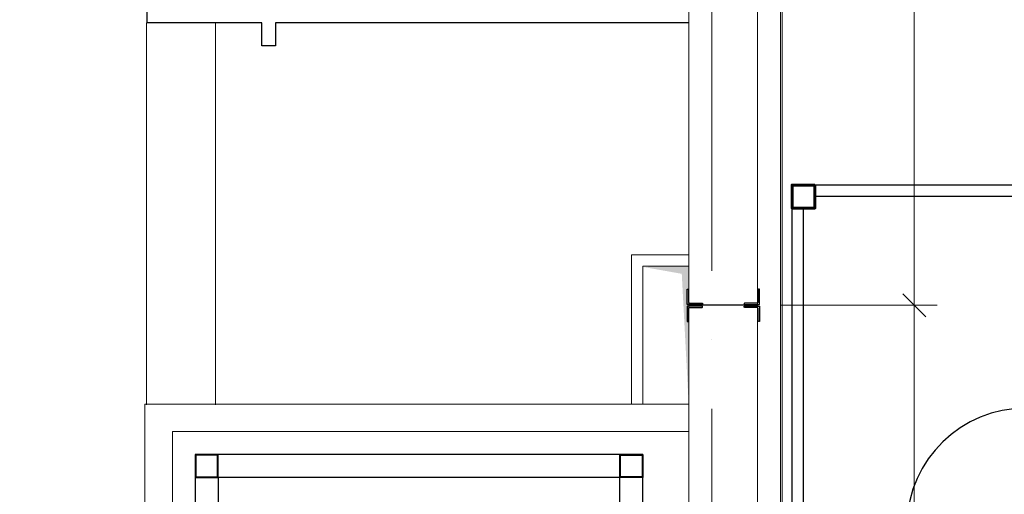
# Model space of a CAD drawing. Header units: millimetres. Extents: x 363306 to 7757304, y 1022887 to 1207196.
# Tile 204 of 256: x 1039947 to 1044237, y 1081137 to 1083204. Entities that reach past the tile are written whole.
import ezdxf

# ---------------------------------------------------------------- set-up
doc = ezdxf.new("R2010")
doc.units = ezdxf.units.MM
doc.linetypes.add('ACAD_ISO10W100', pattern=[18, 12, -3, 0, -3])
for name, color, linetype, lineweight in [('.', 7, 'Continuous', 15), ('5   0.30', 1, 'Continuous', 30), ('expl', 234, 'Continuous', 13), ('Метал', 157, 'Continuous', 30), ('размеры', 12, 'Continuous', 15)]:
    doc.layers.add(name, color=color, linetype=linetype, lineweight=lineweight)
doc.layers.add('0 @ 100', color=7, linetype='Continuous')
doc.layers.add('kcd_tx', color=7, linetype='Continuous')
doc.layers.add('АСО-стены кирпич 380 мм', color=7, linetype='Continuous', lineweight=35, true_color=0x745739)
doc.styles.add('iso', font='isocpeur.TTF')
doc.styles.get("Standard").update_dxf_attribs({"font": 'isocpeui.ttf'})
doc.styles.add('ГОСТ 2.304', font='isocpeui.ttf')
doc.dimstyles.new('Санжар', dxfattribs={"dimtxt": 240, "dimasz": 200, "dimexe": 200, "dimexo": 200, "dimgap": 50, "dimtad": 1, "dimdec": 0, "dimtxsty": 'Standard', "dimblk": 'OBLIQUE', "dimcen": 2.5, "dimdle": 200, "dimclrd": 152, "dimclre": 152, "dimclrt": 152, "dimadec": 0, "dimazin": 0, "dimtfac": 1, "dimtdec": 0, "dimtmove": 0, "dimatfit": 3, "dimldrblk": 'OBLIQUE', "dimfxl": 0, "dimlwd": 0, "dimlwe": 0, "dimarcsym": 0})

# ---------------------------------------------------------------- blocks, each defined once
blk = doc.blocks.new('werfsdsss')
at = {"ltscale": 100}
for p, q in [((-579699.3, 1431200.2), (-579699.3, 1437355.2)), ((-577649.3, 1437355.2, 0), (-579699.3, 1437355.2, 0)), ((-577749.3, 1437305.2, 0), (-579599.3, 1437305.2, 0)), ((-579649.3, 1433155.2), (-579649.3, 1437255.2))]:
    blk.add_line(p, q, dxfattribs=at)
at = {"layer": 'expl', "lineweight": 30}
blk.add_arc((-578680.5, 1435865.3, 0), 519, 1.6463, 178.3537, dxfattribs=at)
at = {"layer": 'размеры', "lineweight": 60, "ltscale": 5}
blk.add_lwpolyline([(-579599.3, 1437355.2), (-579599.3, 1437255.2), (-579699.3, 1437255.2), (-579699.3, 1437355.2)], close=True, dxfattribs=at)
blk = doc.blocks.new('*U35')
at = {"color": 0, "linetype": 'ByBlock', "lineweight": -2, "ltscale": 100}
blk.add_lwpolyline([(0, 0), (63, 0), (63, 2.7, 0.414214), (60.7, 5), (12, 5, -0.414214), (5, 12), (5, 60.7, 0.414214), (2.7, 63), (0, 63)], format="xyb", close=True, dxfattribs=at)
blk = doc.blocks.new('*U434')
at = {"color": 0, "linetype": 'ByBlock', "lineweight": -2, "ltscale": 100}
blk.add_lwpolyline([(0, 0), (63, 0), (63, 2.7, 0.414214), (60.7, 5), (12, 5, -0.414214), (5, 12), (5, 60.7, 0.414214), (2.7, 63), (0, 63)], format="xyb", close=True, dxfattribs=at)
blk = doc.blocks.new('_Oblique')
at = {"color": 0, "linetype": 'ByBlock', "lineweight": -2}
blk.add_line((-0.5, -0.5), (0.5, 0.5), dxfattribs=at)
blk = doc.blocks.new('*D733')
at = {"layer": 'Defpoints', "color": 0, "lineweight": 25, "ltscale": 100, "transparency": 16777216}
for p in [(1043162.3, 1085110.4), (1043844.8, 1085110.4), (1043162.3, 1081960.4)]:
    blk.add_point(p, dxfattribs=at)
at = {"layer": 'kcd_tx', "lineweight": 0, "ltscale": 100, "transparency": 16777216}
for p, q in [((1043844.8, 1081860.4), (1043844.8, 1085210.4)), ((1043262.3, 1085110.4), (1043944.8, 1085110.4)), ((1043262.3, 1081960.4), (1043944.8, 1081960.4))]:
    blk.add_line(p, q, dxfattribs=at)
at = {"layer": 'kcd_tx', "lineweight": 0, "ltscale": 100, "transparency": 16777216, "xscale": 100, "yscale": 100, "zscale": 100}
for p, rotation in [((1043844.8, 1085110.4), 90), ((1043844.8, 1081960.4), 270)]:
    blk.add_blockref('_Oblique', p, dxfattribs=dict(at, rotation=rotation))
at = {"layer": 'kcd_tx', "lineweight": 15, "ltscale": 100, "transparency": 16777216, "insert": (1043674.8, 1083535.4), "char_height": 240, "attachment_point": 5, "rotation": 90}
blk.add_mtext('3150', dxfattribs=at)
blk = doc.blocks.new('*D734')
at = {"layer": 'Defpoints', "color": 0, "lineweight": 25, "ltscale": 100, "transparency": 16777216}
for p in [(1043162.3, 1081960.4), (1043844.8, 1081960.4), (1043162.3, 1078810.4)]:
    blk.add_point(p, dxfattribs=at)
at = {"layer": 'kcd_tx', "lineweight": 0, "ltscale": 100, "transparency": 16777216}
for p, q in [((1043844.8, 1078710.4), (1043844.8, 1082060.4)), ((1043262.3, 1081960.4), (1043944.8, 1081960.4)), ((1043262.3, 1078810.4), (1043944.8, 1078810.4))]:
    blk.add_line(p, q, dxfattribs=at)
at = {"layer": 'kcd_tx', "lineweight": 0, "ltscale": 100, "transparency": 16777216, "xscale": 100, "yscale": 100, "zscale": 100}
for p, rotation in [((1043844.8, 1081960.4), 90), ((1043844.8, 1078810.4), 270)]:
    blk.add_blockref('_Oblique', p, dxfattribs=dict(at, rotation=rotation))
at = {"layer": 'kcd_tx', "lineweight": 15, "ltscale": 100, "transparency": 16777216, "insert": (1043674.8, 1080385.4), "char_height": 240, "attachment_point": 5, "rotation": 90}
blk.add_mtext('3150', dxfattribs=at)

msp = doc.modelspace()

# ---------------------------------------------------------------- hatches: boundary and pattern name
at = {"layer": '.', "lineweight": 0, "ltscale": 100, "transparency": 33554687}
h = msp.add_hatch(color=256, dxfattribs=at)
h.dxf.hatch_style = 1
h.paths.add_polyline_path([(1042662.268, 1082127.548), (1042862.268, 1082130.387), (1042861.954, 1081530.387), (1042831.903, 1082097.496)])

# ---------------------------------------------------------------- linework, layer by layer
at = {"lineweight": 0, "ltscale": 100}
for p, q in [((1043162.268, 1078060.387), (1043162.268, 1085310.387)), ((1042862.268, 1079010.387), (1042862.268, 1084910.387)), ((1042862.268, 1081530.387), (1040492.268, 1081530.387)), ((1040492.268, 1081530.387), (1040492.268, 1078810.387)), ((1042862.268, 1081410.387), (1040612.268, 1081410.387)), ((1040612.268, 1081410.387), (1040612.268, 1078810.387))]:
    msp.add_line(p, q, dxfattribs=at)
at = {"color": 1, "linetype": 'ACAD_ISO10W100', "lineweight": 9, "ltscale": 100}
msp.add_line((1042962.268, 1085110.387), (1042962.268, 1066417.835), dxfattribs=at)
at = {"color": 18, "lineweight": 0, "true_color": 0x000000}
msp.add_line((1043162.268, 1081960.387), (1042862.268, 1081960.387), dxfattribs=at)
at = {"color": 252, "lineweight": 0, "ltscale": 100}
msp.add_lwpolyline([(1043269.268, 1078060.387), (1043269.268, 1085417.387), (1040462.268, 1085417.387)], dxfattribs=at)
at = {"color": 32, "lineweight": 0, "ltscale": 100}
msp.add_lwpolyline([(1043262.268, 1078060.387), (1043262.268, 1085410.387), (1040462.268, 1085410.387)], dxfattribs=at)
at = {"lineweight": 9, "ltscale": 100}
for points in [[(1040500.338, 1081526.635), (1040500.338, 1083190.387)], [(1040800.338, 1081526.635), (1040800.338, 1083190.387)]]:
    msp.add_lwpolyline(points, dxfattribs=at)
at = {"color": 144, "lineweight": 0, "ltscale": 100}
msp.add_lwpolyline([(1042862.268, 1082180.387), (1042612.268, 1082180.387), (1042612.268, 1081530.387)], dxfattribs=at)
at = {"lineweight": 0, "ltscale": 100}
msp.add_lwpolyline([(1042862.268, 1081530.387), (1042662.268, 1081530.387), (1042662.268, 1082130.387), (1042862.268, 1082130.387)], close=True, dxfattribs=at)
at = {"color": 46, "lineweight": 25}
for points in [[(1042662.268, 1079110.387), (1042662.268, 1081310.387), (1040712.268, 1081310.387), (1040712.268, 1079210.387)], [(1042562.268, 1079110.387), (1042562.268, 1081210.387), (1040812.268, 1081210.387), (1040812.268, 1079210.387)]]:
    msp.add_lwpolyline(points, dxfattribs=at)
at = {"layer": '5   0.30', "lineweight": 30, "ltscale": 200}
msp.add_line((1043154.362, 1081960.387), (1042870.173, 1081960.387), dxfattribs=at)
msp.add_line((1043154.362, 1081960.387), (1042870.173, 1081960.387), dxfattribs=at)
at = {"layer": 'АСО-стены кирпич 380 мм', "color": 5, "lineweight": 25}
msp.add_lwpolyline([(1042862.268, 1083190.387), (1041062.267, 1083190.387), (1041062.267, 1083090.387), (1041002.267, 1083090.387), (1041002.267, 1083190.387), (1040502.268, 1083190.387), (1040502.268, 1083250.387), (1042862.268, 1083250.387)], dxfattribs=at)
at = {"layer": 'Метал', "color": 0, "lineweight": 30}
for points in [[(1040812.268, 1081210.387), (1040812.268, 1081310.387), (1040712.268, 1081310.387), (1040712.268, 1081210.387)], [(1042562.268, 1081210.387), (1042562.268, 1081310.387), (1042662.268, 1081310.387), (1042662.268, 1081210.387)]]:
    msp.add_lwpolyline(points, close=True, dxfattribs=at)
at = {"layer": 'Метал', "color": 0, "lineweight": 25}
for points in [[(1040809.268, 1081213.387), (1040809.268, 1081307.387), (1040715.268, 1081307.387), (1040715.268, 1081213.387)], [(1042565.268, 1081213.387), (1042565.268, 1081307.387), (1042659.268, 1081307.387), (1042659.268, 1081213.387)]]:
    msp.add_lwpolyline(points, close=True, dxfattribs=at)

# ---------------------------------------------------------------- block references
at = {"lineweight": 60}
msp.add_blockref('werfsdsss', (1623011.542, -354871.623), dxfattribs=at)
at = {"layer": '5   0.30', "lineweight": 30, "ltscale": 200, "extrusion": (0, 0, -1), "xscale": 1.05763968, "yscale": 1.05763968, "zscale": -1.05763968, "rotation": 90.00000000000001}
msp.add_blockref('*U434', (-1042855.847, 1081964.466), dxfattribs=at)
at = {"layer": '5   0.30', "lineweight": 30, "ltscale": 200, "yscale": 1.05763968, "zscale": 1.05763968}
for name, p, xscale, rotation in [('*U434', (1043170.699, 1081964.466), 1.05763968, 90.00000000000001), ('*U35', (1042855.847, 1081956.308), 1.05763968, 270), ('*U35', (1043170.699, 1081956.308), -1.05763968, 90)]:
    msp.add_blockref(name, p, dxfattribs=dict(at, xscale=xscale, rotation=rotation))

# ---------------------------------------------------------------- texts
at = {"lineweight": 9, "char_height": 400, "width": 9717.00309, "attachment_point": 1, "style": 'iso'}
for insert in [(954613.151, 1083015.009), (999613.151, 1083015.009)]:
    msp.add_mtext('\\pi1764.372;{\\fISOCPEUR|b0|i1|c204|p34;Примерных вид для\\P\\pi488.236;стена монтажа (Газоблок)}', dxfattribs=dict(at, insert=insert))
at = {"layer": '0 @ 100', "color": 7, "insert": (761996.908, 1075986.433), "char_height": 318.940213, "width": 19697.5359, "attachment_point": 4, "style": 'ГОСТ 2.304'}
msp.add_mtext('\\pi5457.36288;{\\fISOCPEUR|b1|i1|c204|p34;Характеристика участка строительства:\\P\\pi0;\\P}Расчетная зимняя температура воздух 15 °С.\\PСкоростной напор ветра   - 38кг/м2.\\PВес снегового покрова    - 50кг/м2.\\PКлассификация зданий по функциональной пожарной опасности - Ф 4.1 \\PКоэффициент надежности по назначению - 0.95\\P\\P^IПроектом разработано подъёмник для мало мобильных граждан населения грузоподъемностью 250 кг. скоростью 0,25 см/с. Двери шахт подъёмника противопожарные с пределом огнестойкости El 30. Подъёмники оборудованы кабинами габаритами 1500х1500 мм, ширина дверей кабины обеспечивает проезд инвалидной коляски. Для экстренных случаев подъёмник оснащен дополнительным аккумулятором и механическим спуском для безопасного спуска пассажира в нулевую отметку. Так же в дверях подъёмника установлены замки датчики которые открываются с ключевыми картами, чтобы открыть двери подъёмника.\\P^IС внешней и внутренней стороны наружных стен предусмотрено обшивка из аквапанелей толщиной 12,5мм с утеплением из минераловатной ваты на кварцевой основе, А =0,040 Вт/мС, толщиной 100мм. (по теплотехническому расчету). Наружная отделка из органическое стекло.\\P^IПодрядчик обязан предоставить заказчику сертификаты соответствия и пожарной безопасности на фасадную систему и все применяемые в данной системе материалы и изделия.\\PКонструкции, изделия и материалы применены по действующим стандартам, ТУ, сертификатам. На путях эвакуации используются отделочные материалы, соответствующие требованиям п. 5.25 ШНК 2.01.02-04.\\PОтделка стен с внутренней стороны окраска водоэмульсионными красками светлых тонов. Во внутренней и наружной отделке использованы современные отделочные материалы используемые на территории Республики Узбекистан.\\P^IКрыша - скатная из металлических профилированных листов с полимерными покрытиями с обеих сторон толщ.0,55мм по металлическим конструкциям.\\P^IПо периметру наружных стен устраивается бетонная отмостка. Бетон кл.В 7,5 шириной 1000 мм, толщиной 50 мм по гравийному основанию толщиной 100 мм -150 мм.\\P^IВсе строительно-монтажные работы вести согласно указаний соответствующих строительных норм и проекта производства работ (П.П.Р.) на основании ШНК 3.01.01 - 03 и КМК 3.01.02 - 00.', dxfattribs=at)

# ---------------------------------------------------------------- dimensions: what is measured, and where the dimension line sits
at = {"layer": 'kcd_tx', "color": 134, "lineweight": 15, "ltscale": 100}
for base, p1, p2, picture, middle in [((1043844.762, 1085110.387), (1043162.268, 1081960.387), (1043162.268, 1085110.387), '*D733', (1043674.762, 1083535.387)), ((1043844.762, 1081960.387), (1043162.268, 1078810.387), (1043162.268, 1081960.387), '*D734', (1043674.762, 1080385.387))]:
    dim = msp.add_linear_dim(base=base, p1=p1, p2=p2, angle=90, dimstyle='Санжар', override={"dimasz": 100, "dimexe": 100, "dimexo": 100, "dimdle": 100, "dimclrd": 256, "dimclre": 256, "dimclrt": 256, "dimtmove": 1, "dimfxl": 0, "dimarcsym": 2}, dxfattribs=at)
    dim.commit()
    dim.dimension.update_dxf_attribs({"geometry": picture, "text_midpoint": middle})

doc.saveas('drawing.dxf')
